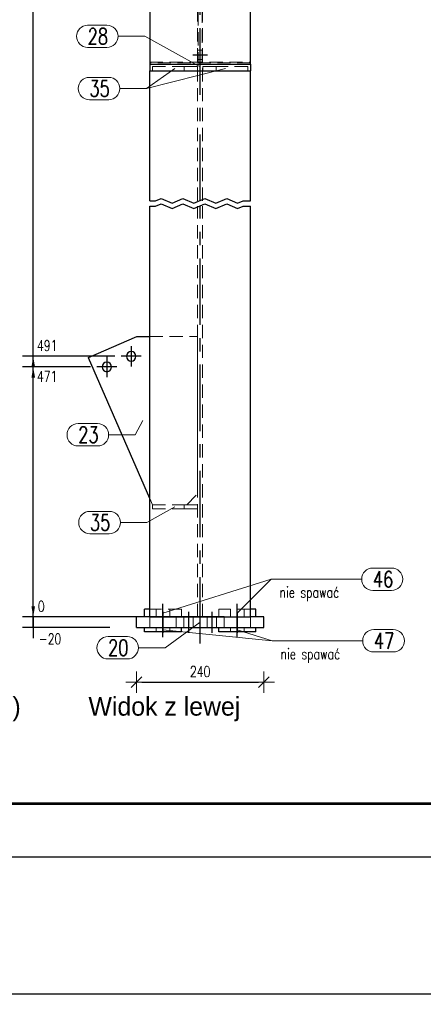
# Model space of a CAD drawing. Header units: millimetres. Extents: x 3515 to 4529, y 13642 to 14292.
# Tile 43 of 96: x 4040 to 4116, y 13642 to 13827. Entities that reach past the tile are written whole.
import ezdxf

# ---------------------------------------------------------------- set-up
doc = ezdxf.new("R2010")
doc.units = ezdxf.units.MM
doc.header["$LTSCALE"] = 10
doc.linetypes.add('HIDDEN', pattern=[0.375, 0.25, -0.125])
doc.linetypes.add('MITTE', pattern=[2, 1.25, -0.25, 0.25, -0.25])
doc.layers.get('Defpoints').update_dxf_attribs({"color": 1})
doc.layers.add('_FORMATKA', color=8, linetype='Continuous', plot=False)
for name, color, linetype, lineweight in [('_RAMKA', 7, 'Continuous', 35), ('PS_DIM', 4, 'Continuous', 13), ('PS_Hidden', 2, 'HIDDEN', 9), ('PS_Pos', 1, 'Continuous', 15), ('PS_SOLID', 7, 'Continuous', 30)]:
    doc.layers.add(name, color=color, linetype=linetype, lineweight=lineweight)
doc.layers.add('PS_MID', color=5, linetype='MITTE')
doc.layers.add('PS_SHAPE', color=3, linetype='Continuous')
doc.styles.add('simplex', font='simplex.shx', dxfattribs={"width": 0.75})
doc.dimstyles.new('1_10_GŁ_DS1-LS10', dxfattribs={"dimtxt": 2, "dimasz": 2, "dimexe": 2, "dimexo": 5, "dimgap": 1, "dimtad": 1, "dimjust": 4, "dimdec": 0, "dimlfac": 10, "dimtxsty": 'simplex', "dimblk1": 'NONE', "dimsah": 1, "dimcen": 2, "dimclrd": 256, "dimclre": 256, "dimclrt": 3, "dimadec": 1, "dimazin": 0, "dimtfac": 1, "dimtdec": 0, "dimtmove": 2, "dimatfit": 3, "dimfxl": 1, "dimarcsym": 0})
doc.dimstyles.new('1_10_PRZ', dxfattribs={"dimtxt": 2, "dimasz": 1, "dimexe": 2, "dimexo": 5, "dimgap": 1, "dimtad": 1, "dimdec": 0, "dimlfac": 10, "dimtxsty": 'simplex', "dimblk": 'dimznak', "dimcen": 2, "dimse1": 1, "dimse2": 1, "dimclrt": 3, "dimadec": 1, "dimazin": 0, "dimtfac": 1, "dimtdec": 0, "dimtix": 1, "dimtmove": 2, "dimatfit": 3, "dimldrblk": 'dim-grot', "dimfxl": 1, "dimarcsym": 0})

# ---------------------------------------------------------------- blocks, each defined once
blk = doc.blocks.new('dimznak')
at = {"color": 0}
for points in [[(0, 2), (0, -2)], [(-2, 0), (2, 0)]]:
    blk.add_lwpolyline(points, dxfattribs=at)
at = {"color": 2}
blk.add_lwpolyline([(1, 1), (-1, -1)], dxfattribs=at)
blk = doc.blocks.new('*D9')
at = {"layer": 'Defpoints', "color": 0, "transparency": 16777216}
for p in [(3517, 13669.66), (4517, 13669.66), (4517, 13643.91)]:
    blk.add_point(p, dxfattribs=at)
at = {"layer": 'PS_DIM', "color": 0, "lineweight": -2, "transparency": 16777216}
blk.add_line((3518, 13643.91), (4516, 13643.91), dxfattribs=at)
at = {"layer": 'PS_DIM', "color": 0, "lineweight": -2, "transparency": 16777216, "rotation": 180}
blk.add_blockref('dimznak', (3517, 13643.91), dxfattribs=at)
at = {"layer": 'PS_DIM', "color": 0, "lineweight": -2, "transparency": 16777216}
blk.add_blockref('dimznak', (4517, 13643.91), dxfattribs=at)
at = {"layer": 'PS_DIM', "color": 3, "transparency": 16777216, "insert": (4017, 13645.91), "char_height": 2, "attachment_point": 5, "style": 'simplex'}
blk.add_mtext('10000', dxfattribs=at)
blk = doc.blocks.new('dim-grot')
blk.add_hatch(color=256).paths.add_polyline_path([(0, 0), (-2, 0.5), (-2, -0.5)])
blk.add_lwpolyline([(0, 0), (-2, 0.5), (-2, -0.5), (0, 0)])
blk = doc.blocks.new('*X111')
at = {"color": 0}
for s, p in [('SŁ.13.2 Widok z przodu (Sc1:10)', (3981.96, 14281.39)), ('SŁUP GŁÓWNY (1 x)', (3981.96, 14277.01))]:
    blk.add_text(s, height=3.5, dxfattribs=at).set_placement(p)
blk = doc.blocks.new('*X112')
at = {"color": 0}
blk.add_text('Widok z lewej', height=3.5, dxfattribs=at).set_placement((4102.96, 14281.39))
blk = doc.blocks.new('*D114')
at = {"layer": 'Defpoints', "color": 0, "transparency": 16777216}
for p in [(4062.2, 13714.81), (4086.2, 13714.81), (4086.2, 13702.53)]:
    blk.add_point(p, dxfattribs=at)
at = {"layer": 'PS_DIM', "color": 0, "lineweight": -2, "transparency": 16777216}
blk.add_line((4063.2, 13702.53), (4085.2, 13702.53), dxfattribs=at)
at = {"layer": 'PS_DIM', "color": 0, "lineweight": -2, "transparency": 16777216, "rotation": 180}
blk.add_blockref('dimznak', (4062.2, 13702.53), dxfattribs=at)
at = {"layer": 'PS_DIM', "color": 0, "lineweight": -2, "transparency": 16777216}
blk.add_blockref('dimznak', (4086.2, 13702.53), dxfattribs=at)
at = {"layer": 'PS_DIM', "color": 3, "transparency": 16777216, "insert": (4074.2, 13704.53), "char_height": 2, "attachment_point": 5, "style": 'simplex'}
blk.add_mtext('240', dxfattribs=at)
blk = doc.blocks.new('*D127')
at = {"layer": 'Defpoints', "color": 0, "transparency": 16777216}
for p in [(4042.75, 13714.81), (4083.7, 13714.81), (4062.2, 13712.81)]:
    blk.add_point(p, dxfattribs=at)
at = {"layer": 'PS_DIM', "lineweight": -2, "transparency": 16777216}
for p, q in [((4042.75, 13716.81), (4042.75, 13718.81)), ((4078.7, 13714.81), (4040.75, 13714.81)), ((4042.75, 13712.81), (4042.75, 13714.81)), ((4057.2, 13712.81), (4040.75, 13712.81)), ((4042.75, 13712.81), (4042.75, 13710.81))]:
    blk.add_line(p, q, dxfattribs=at)
at = {"layer": 'PS_DIM', "transparency": 16777216}
blk.add_solid([(4042.42, 13716.81), (4043.09, 13716.81), (4042.75, 13714.81)], dxfattribs=at)
at = {"layer": 'PS_DIM', "color": 3, "transparency": 16777216, "insert": (4045.92, 13710.69), "char_height": 2, "attachment_point": 5, "rotation": 0.0573, "style": 'simplex'}
blk.add_mtext('-20', dxfattribs=at)
blk = doc.blocks.new('_None')
blk = doc.blocks.new('*D128')
at = {"layer": 'Defpoints', "color": 0, "transparency": 16777216}
for p in [(4042.75, 13714.81), (4062.2, 13714.81), (4083.7, 13714.81)]:
    blk.add_point(p, dxfattribs=at)
at = {"layer": 'PS_DIM', "lineweight": -2, "transparency": 16777216}
for p, q in [((4042.75, 13716.81), (4042.75, 13718.81)), ((4057.2, 13714.81), (4040.75, 13714.81)), ((4078.7, 13714.81), (4040.75, 13714.81)), ((4042.75, 13714.81), (4042.75, 13712.81))]:
    blk.add_line(p, q, dxfattribs=at)
at = {"layer": 'PS_DIM', "transparency": 16777216}
blk.add_solid([(4042.42, 13716.81), (4043.09, 13716.81), (4042.75, 13714.81)], dxfattribs=at)
at = {"layer": 'PS_DIM', "color": 3, "transparency": 16777216, "insert": (4044.27, 13716.83), "char_height": 2, "attachment_point": 5, "rotation": 0.0573, "style": 'simplex'}
blk.add_mtext('0', dxfattribs=at)
blk = doc.blocks.new('*D129')
at = {"layer": 'Defpoints', "color": 0, "transparency": 16777216}
for p in [(4042.75, 13761.88), (4058.52, 13761.88), (4083.7, 13714.81)]:
    blk.add_point(p, dxfattribs=at)
at = {"layer": 'PS_DIM', "lineweight": -2, "transparency": 16777216}
for p, q in [((4053.52, 13761.88), (4040.75, 13761.88)), ((4042.75, 13714.81), (4042.75, 13759.88)), ((4078.7, 13714.81), (4040.75, 13714.81))]:
    blk.add_line(p, q, dxfattribs=at)
at = {"layer": 'PS_DIM', "transparency": 16777216}
blk.add_solid([(4042.42, 13759.88), (4043.09, 13759.88), (4042.75, 13761.88)], dxfattribs=at)
at = {"layer": 'PS_DIM', "color": 3, "transparency": 16777216, "insert": (4045.38, 13760.09), "char_height": 2, "attachment_point": 5, "rotation": 0.0573, "style": 'simplex'}
blk.add_mtext('471', dxfattribs=at)
blk = doc.blocks.new('*D130')
at = {"layer": 'Defpoints', "color": 0, "transparency": 16777216}
for p in [(4042.75, 13763.88), (4063.11, 13763.88), (4083.7, 13714.81)]:
    blk.add_point(p, dxfattribs=at)
at = {"layer": 'PS_DIM', "lineweight": -2, "transparency": 16777216}
for p, q in [((4058.11, 13763.88), (4040.75, 13763.88)), ((4042.75, 13714.81), (4042.75, 13761.88)), ((4078.7, 13714.81), (4040.75, 13714.81))]:
    blk.add_line(p, q, dxfattribs=at)
at = {"layer": 'PS_DIM', "transparency": 16777216}
blk.add_solid([(4042.42, 13761.88), (4043.09, 13761.88), (4042.75, 13763.88)], dxfattribs=at)
at = {"layer": 'PS_DIM', "color": 3, "transparency": 16777216, "insert": (4045.38, 13765.9), "char_height": 2, "attachment_point": 5, "rotation": 0.0573, "style": 'simplex'}
blk.add_mtext('491', dxfattribs=at)
blk = doc.blocks.new('*D131')
at = {"layer": 'Defpoints', "color": 0, "transparency": 16777216}
for p in [(4042.75, 13900.87), (4063.1, 13900.87), (4083.7, 13714.81)]:
    blk.add_point(p, dxfattribs=at)
at = {"layer": 'PS_DIM', "lineweight": -2, "transparency": 16777216}
for p, q in [((4058.1, 13900.87), (4040.75, 13900.87)), ((4042.75, 13714.81), (4042.75, 13898.87)), ((4078.7, 13714.81), (4040.75, 13714.81))]:
    blk.add_line(p, q, dxfattribs=at)
at = {"layer": 'PS_DIM', "transparency": 16777216}
blk.add_solid([(4042.42, 13898.87), (4043.09, 13898.87), (4042.75, 13900.87)], dxfattribs=at)
at = {"layer": 'PS_DIM', "color": 3, "transparency": 16777216, "insert": (4046.42, 13898.98), "char_height": 2, "attachment_point": 5, "rotation": 0.0573, "style": 'simplex'}
blk.add_mtext('3542', dxfattribs=at)
blk = doc.blocks.new('*D132')
at = {"layer": 'Defpoints', "color": 0, "transparency": 16777216}
for p in [(4042.75, 13906.37), (4087.2, 13906.37), (4083.7, 13714.81)]:
    blk.add_point(p, dxfattribs=at)
at = {"layer": 'PS_DIM', "lineweight": -2, "transparency": 16777216}
for p, q in [((4082.2, 13906.37), (4040.75, 13906.37)), ((4042.75, 13714.81), (4042.75, 13904.37)), ((4078.7, 13714.81), (4040.75, 13714.81))]:
    blk.add_line(p, q, dxfattribs=at)
at = {"layer": 'PS_DIM', "transparency": 16777216}
blk.add_solid([(4042.42, 13904.37), (4043.09, 13904.37), (4042.75, 13906.37)], dxfattribs=at)
at = {"layer": 'PS_DIM', "color": 3, "transparency": 16777216, "insert": (4046.42, 13904.35), "char_height": 2, "attachment_point": 5, "rotation": 0.0573, "style": 'simplex'}
blk.add_mtext('3597', dxfattribs=at)
blk = doc.blocks.new('*D133')
at = {"layer": 'Defpoints', "color": 0, "transparency": 16777216}
for p in [(4042.75, 13906.87), (4063.1, 13906.87), (4083.7, 13714.81)]:
    blk.add_point(p, dxfattribs=at)
at = {"layer": 'PS_DIM', "lineweight": -2, "transparency": 16777216}
for p, q in [((4058.1, 13906.87), (4040.75, 13906.87)), ((4042.75, 13714.81), (4042.75, 13904.87)), ((4078.7, 13714.81), (4040.75, 13714.81))]:
    blk.add_line(p, q, dxfattribs=at)
at = {"layer": 'PS_DIM', "transparency": 16777216}
blk.add_solid([(4042.42, 13904.87), (4043.09, 13904.87), (4042.75, 13906.87)], dxfattribs=at)
at = {"layer": 'PS_DIM', "color": 3, "transparency": 16777216, "insert": (4046.42, 13908.89), "char_height": 2, "attachment_point": 5, "rotation": 0.0573, "style": 'simplex'}
blk.add_mtext('3602', dxfattribs=at)
blk = doc.blocks.new('*D134')
at = {"layer": 'Defpoints', "color": 0, "transparency": 16777216}
for p in [(4042.75, 13988.67), (4085.2, 13988.67), (4083.7, 13714.81)]:
    blk.add_point(p, dxfattribs=at)
at = {"layer": 'PS_DIM', "lineweight": -2, "transparency": 16777216}
for p, q in [((4080.2, 13988.67), (4040.75, 13988.67)), ((4042.75, 13714.81), (4042.75, 13986.67)), ((4078.7, 13714.81), (4040.75, 13714.81))]:
    blk.add_line(p, q, dxfattribs=at)
at = {"layer": 'PS_DIM', "transparency": 16777216}
blk.add_solid([(4042.42, 13986.67), (4043.09, 13986.67), (4042.75, 13988.67)], dxfattribs=at)
at = {"layer": 'PS_DIM', "color": 3, "transparency": 16777216, "insert": (4046.42, 13990.69), "char_height": 2, "attachment_point": 5, "rotation": 0.0573, "style": 'simplex'}
blk.add_mtext('4420', dxfattribs=at)
blk = doc.blocks.new('*X361')
at = {"color": 1}
for p, q in [((4064.7, 13793.12), (4065.82, 13793.12)), ((4064.7, 13792.12), (4065.82, 13792.12)), ((4065.82, 13793.12), (4066.84, 13793.56)), ((4065.82, 13792.12), (4066.84, 13792.56)), ((4066.84, 13793.56), (4068.9, 13792.69)), ((4066.84, 13792.56), (4068.9, 13791.69)), ((4068.9, 13792.69), (4070.96, 13793.56)), ((4068.9, 13791.69), (4070.96, 13792.56)), ((4070.96, 13793.56), (4073.02, 13792.69)), ((4070.96, 13792.56), (4073.02, 13791.69)), ((4073.02, 13792.69), (4075.08, 13793.56)), ((4073.02, 13791.69), (4075.08, 13792.56)), ((4075.08, 13793.56), (4077.14, 13792.69)), ((4075.08, 13792.56), (4077.14, 13791.69)), ((4077.14, 13792.69), (4079.2, 13793.56)), ((4077.14, 13791.69), (4079.2, 13792.56)), ((4079.2, 13793.56), (4081.26, 13792.69)), ((4079.2, 13792.56), (4081.26, 13791.69)), ((4081.26, 13792.69), (4082.29, 13793.12)), ((4081.26, 13791.69), (4082.29, 13792.12)), ((4082.29, 13793.12), (4083.7, 13793.12)), ((4082.29, 13792.12), (4083.7, 13792.12))]:
    blk.add_line(p, q, dxfattribs=at)
at = {"layer": 'PS_Hidden', "color": 2, "linetype": 'HIDDEN'}
for p, q in [((4073.73, 13793.12), (4073.73, 13948.71)), ((4074.67, 13793.12), (4074.67, 13948.71)), ((4073.8, 13918.65), (4073.8, 13819.12)), ((4074.6, 13819.12), (4074.6, 13918.65)), ((4074.6, 13821.52), (4073.8, 13821.52)), ((4074.6, 13819.72), (4073.8, 13819.72)), ((4064.7, 13819.23), (4083.7, 13819.23)), ((4083.7, 13819.12), (4064.7, 13819.12)), ((4065.2, 13818.42), (4071.2, 13818.42)), ((4065.2, 13818.42), (4065.2, 13817.62)), ((4071.2, 13817.62), (4071.2, 13818.42)), ((4071.2, 13818.42), (4073.7, 13818.42)), ((4073.7, 13818.42), (4073.7, 13817.62)), ((4074.7, 13817.62), (4074.7, 13818.42)), ((4074.7, 13818.42), (4077.2, 13818.42)), ((4077.2, 13818.42), (4077.2, 13817.62)), ((4083.2, 13818.42), (4077.2, 13818.42)), ((4083.2, 13818.42), (4083.2, 13817.62)), ((4073.73, 13714.81), (4073.73, 13792.12)), ((4074.67, 13714.81), (4074.67, 13792.12)), ((4064.7, 13767.62), (4073.7, 13767.62)), ((4073.7, 13767.62), (4073.7, 13737.95)), ((4065.2, 13735.95), (4064.7, 13737.09)), ((4071.7, 13735.95), (4073.7, 13737.95)), ((4065.2, 13735.95), (4071.2, 13735.95)), ((4065.2, 13735.95), (4065.2, 13735.15)), ((4065.2, 13735.15), (4071.2, 13735.15)), ((4071.2, 13735.15), (4071.2, 13735.95)), ((4071.2, 13735.95), (4073.7, 13735.95)), ((4073.7, 13735.15), (4071.2, 13735.15)), ((4073.7, 13735.95), (4073.7, 13735.15)), ((4070.7, 13716.31), (4064.7, 13716.31)), ((4065.9, 13716.31), (4065.9, 13714.81)), ((4068.5, 13716.31), (4068.5, 13714.81)), ((4070.7, 13714.81), (4070.7, 13716.31)), ((4077.7, 13714.81), (4077.7, 13716.31)), ((4083.7, 13716.31), (4077.7, 13716.31)), ((4079.9, 13716.31), (4079.9, 13714.81)), ((4082.5, 13716.31), (4082.5, 13714.81)), ((4064.7, 13712.81), (4064.7, 13714.81)), ((4069.7, 13712.81), (4069.7, 13714.81)), ((4071.1, 13712.81), (4071.1, 13714.81)), ((4072.9, 13712.81), (4072.9, 13714.81)), ((4075.5, 13712.81), (4075.5, 13714.81)), ((4077.3, 13712.81), (4077.3, 13714.81)), ((4078.7, 13712.81), (4078.7, 13714.81)), ((4083.7, 13712.81), (4083.7, 13714.81)), ((4065.9, 13712.81), (4065.9, 13712.01)), ((4068.5, 13712.81), (4068.5, 13712.01)), ((4079.9, 13712.81), (4079.9, 13712.01)), ((4082.5, 13712.81), (4082.5, 13712.01))]:
    blk.add_line(p, q, dxfattribs=at)
at = {"layer": 'PS_MID', "color": 5, "linetype": 'MITTE'}
for p, q in [((4074.2, 13793.12), (4074.2, 13992.85)), ((4072.8, 13820.62), (4075.6, 13820.62)), ((4074.2, 13709.81), (4074.2, 13792.12)), ((4061.21, 13765.78), (4061.21, 13761.98)), ((4056.62, 13763.78), (4056.62, 13759.98)), ((4063.11, 13763.88), (4059.31, 13763.88)), ((4058.52, 13761.88), (4054.72, 13761.88)), ((4067.2, 13713.81), (4067.2, 13717.31)), ((4067.2, 13713.81), (4067.2, 13717.31)), ((4081.2, 13713.81), (4081.2, 13717.31)), ((4081.2, 13713.81), (4081.2, 13717.31)), ((4067.2, 13715.81), (4067.2, 13711.81)), ((4067.2, 13715.81), (4067.2, 13711.81)), ((4072, 13715.81), (4072, 13711.81)), ((4072, 13715.81), (4072, 13711.81)), ((4076.4, 13715.81), (4076.4, 13711.81)), ((4076.4, 13715.81), (4076.4, 13711.81)), ((4081.2, 13715.81), (4081.2, 13711.81)), ((4081.2, 13715.81), (4081.2, 13711.81)), ((4067.2, 13711.01), (4067.2, 13713.81)), ((4067.2, 13711.01), (4067.2, 13713.81)), ((4081.2, 13711.01), (4081.2, 13713.81)), ((4081.2, 13711.01), (4081.2, 13713.81))]:
    blk.add_line(p, q, dxfattribs=at)
at = {"layer": 'PS_SOLID', "color": 7, "linetype": 'Continuous'}
for p, q in [((4064.7, 13918.99), (4064.7, 13818.85)), ((4083.7, 13818.85), (4083.7, 13918.99)), ((4064.7, 13818.85), (4083.7, 13818.85)), ((4064.7, 13818.85), (4064.7, 13817.62)), ((4083.7, 13818.85), (4083.7, 13817.62)), ((4064.7, 13817.62), (4083.7, 13817.62)), ((4064.7, 13793.12), (4064.7, 13817.62)), ((4083.7, 13793.12), (4083.7, 13817.62)), ((4064.7, 13714.81), (4064.7, 13792.12)), ((4083.7, 13714.81), (4083.7, 13792.12)), ((4053.16, 13763.64), (4062.3, 13767.62)), ((4062.3, 13767.62), (4064.7, 13767.62)), ((4053.16, 13763.57), (4053.16, 13763.64)), ((4064.7, 13737.09), (4053.16, 13763.57)), ((4063.7, 13714.81), (4063.7, 13716.31)), ((4064.7, 13716.31), (4063.7, 13716.31)), ((4084.7, 13716.31), (4083.7, 13716.31)), ((4084.7, 13714.81), (4084.7, 13716.31)), ((4062.2, 13712.81), (4062.2, 13714.81)), ((4064.7, 13714.81), (4062.2, 13714.81)), ((4064.7, 13714.81), (4083.7, 13714.81)), ((4086.2, 13714.81), (4083.7, 13714.81)), ((4086.2, 13712.81), (4086.2, 13714.81)), ((4062.2, 13712.81), (4086.2, 13712.81)), ((4063.7, 13712.01), (4063.7, 13712.81)), ((4070.7, 13712.01), (4070.7, 13712.81)), ((4077.7, 13712.01), (4077.7, 13712.81)), ((4084.7, 13712.01), (4084.7, 13712.81)), ((4070.7, 13712.01), (4063.7, 13712.01)), ((4084.7, 13712.01), (4077.7, 13712.01))]:
    blk.add_line(p, q, dxfattribs=at)
at = {"layer": 'PS_SOLID', "color": 7, "extrusion": (0, 0, -1)}
for centre in [(-4061.21, 13763.88), (-4056.62, 13761.88)]:
    blk.add_circle(centre, 0.9, dxfattribs=at)
blk = doc.blocks.new('*X364')
at = {"color": 1}
for p, q in [((4053, 13826.21), (4056.65, 13826.21)), ((4058.75, 13824.11), (4063.75, 13824.11)), ((4074.2, 13818.37), (4063.75, 13824.11)), ((4053, 13822.01), (4056.65, 13822.01))]:
    blk.add_line(p, q, dxfattribs=at)
for centre, start, end in [((4053, 13824.11), 90, 270), ((4056.65, 13824.11), 270, 90)]:
    blk.add_arc(centre, 2.1, start, end, dxfattribs=at)
at = {"color": 2, "style": 'simplex', "width": 0.75}
blk.add_text('28', height=3, dxfattribs=at).set_placement((4053, 13822.61))
blk = doc.blocks.new('*X366')
at = {"color": 1}
for p, q in [((4078.95, 13818.02), (4064.07, 13814.28)), ((4053.33, 13816.38), (4056.97, 13816.38)), ((4059.07, 13814.28), (4064.07, 13814.28)), ((4053.33, 13812.18), (4056.97, 13812.18))]:
    blk.add_line(p, q, dxfattribs=at)
for centre, start, end in [((4053.33, 13814.28), 90, 270), ((4056.97, 13814.28), 270, 90)]:
    blk.add_arc(centre, 2.1, start, end, dxfattribs=at)
at = {"color": 2, "style": 'simplex', "width": 0.75}
blk.add_text('35', height=3, dxfattribs=at).set_placement((4053.33, 13812.78))
blk = doc.blocks.new('*X367')
at = {"color": 1}
for p, q in [((4069.45, 13818.02), (4064.07, 13814.28)), ((4053.33, 13816.38), (4056.97, 13816.38)), ((4059.07, 13814.28), (4064.07, 13814.28)), ((4053.33, 13812.18), (4056.97, 13812.18))]:
    blk.add_line(p, q, dxfattribs=at)
for centre, start, end in [((4053.33, 13814.28), 90, 270), ((4056.97, 13814.28), 270, 90)]:
    blk.add_arc(centre, 2.1, start, end, dxfattribs=at)
at = {"color": 2, "style": 'simplex', "width": 0.75}
blk.add_text('35', height=3, dxfattribs=at).set_placement((4053.33, 13812.78))
blk = doc.blocks.new('*X368')
at = {"color": 1}
for p, q in [((4053.43, 13734.69), (4057.07, 13734.69)), ((4069.45, 13735.55), (4064.17, 13732.59)), ((4059.17, 13732.59), (4064.17, 13732.59)), ((4053.43, 13730.49), (4057.07, 13730.49))]:
    blk.add_line(p, q, dxfattribs=at)
for centre, start, end in [((4053.43, 13732.59), 90, 270), ((4057.07, 13732.59), 270, 90)]:
    blk.add_arc(centre, 2.1, start, end, dxfattribs=at)
at = {"color": 2, "style": 'simplex', "width": 0.75}
blk.add_text('35', height=3, dxfattribs=at).set_placement((4053.43, 13731.09))
blk = doc.blocks.new('*X369')
at = {"color": 1}
for p, q in [((4074.2, 13713.81), (4067.59, 13709.02)), ((4056.84, 13711.12), (4060.49, 13711.12)), ((4062.59, 13709.02), (4067.59, 13709.02)), ((4056.84, 13706.92), (4060.49, 13706.92))]:
    blk.add_line(p, q, dxfattribs=at)
for centre, start, end in [((4056.84, 13709.02), 90, 270), ((4060.49, 13709.02), 270, 90)]:
    blk.add_arc(centre, 2.1, start, end, dxfattribs=at)
at = {"color": 2, "style": 'simplex', "width": 0.75}
blk.add_text('20', height=3, dxfattribs=at).set_placement((4056.84, 13707.52))
blk = doc.blocks.new('*X370')
at = {"color": 1}
for p, q in [((4051.22, 13751.21), (4054.86, 13751.21)), ((4063.43, 13751.79), (4061.96, 13749.11)), ((4056.96, 13749.11), (4061.96, 13749.11)), ((4051.22, 13747.01), (4054.86, 13747.01))]:
    blk.add_line(p, q, dxfattribs=at)
for centre, start, end in [((4051.22, 13749.11), 90, 270), ((4054.86, 13749.11), 270, 90)]:
    blk.add_arc(centre, 2.1, start, end, dxfattribs=at)
at = {"color": 2, "style": 'simplex', "width": 0.75}
blk.add_text('23', height=3, dxfattribs=at).set_placement((4051.22, 13747.61))
blk = doc.blocks.new('*X585')
at = {"color": 1}
for p, q in [((4106.74, 13724.02), (4110.27, 13724.02)), ((4081.2, 13715.56), (4087.55, 13721.92)), ((4087.55, 13721.92), (4104.64, 13721.92)), ((4106.74, 13719.82), (4110.27, 13719.82))]:
    blk.add_line(p, q, dxfattribs=at)
for centre, start, end in [((4106.74, 13721.92), 90, 270), ((4110.27, 13721.92), 270, 90)]:
    blk.add_arc(centre, 2.1, start, end, dxfattribs=at)
at = {"color": 2, "style": 'simplex', "width": 0.75}
blk.add_text('46', height=3, dxfattribs=at).set_placement((4106.74, 13720.42))
at = {"color": 3, "style": 'simplex', "width": 0.75}
blk.add_text('nie spawać', height=2, dxfattribs=at).set_placement((4089.15, 13718.46))
blk = doc.blocks.new('*X586')
at = {"color": 1}
for p, q in [((4081.2, 13712.41), (4087.74, 13710.33)), ((4106.93, 13712.43), (4110.57, 13712.43)), ((4087.74, 13710.33), (4104.83, 13710.33)), ((4106.93, 13708.23), (4110.57, 13708.23))]:
    blk.add_line(p, q, dxfattribs=at)
for centre, start, end in [((4106.93, 13710.33), 90, 270), ((4110.57, 13710.33), 270, 90)]:
    blk.add_arc(centre, 2.1, start, end, dxfattribs=at)
at = {"color": 2, "style": 'simplex', "width": 0.75}
blk.add_text('47', height=3, dxfattribs=at).set_placement((4106.93, 13708.83))
at = {"color": 3, "style": 'simplex', "width": 0.75}
blk.add_text('nie spawać', height=2, dxfattribs=at).set_placement((4089.34, 13706.86))
blk = doc.blocks.new('*X587')
at = {"color": 1}
for p, q in [((4067.2, 13712.41), (4087.74, 13710.33)), ((4106.93, 13712.43), (4110.57, 13712.43)), ((4087.74, 13710.33), (4104.83, 13710.33)), ((4106.93, 13708.23), (4110.57, 13708.23))]:
    blk.add_line(p, q, dxfattribs=at)
for centre, start, end in [((4106.93, 13710.33), 90, 270), ((4110.57, 13710.33), 270, 90)]:
    blk.add_arc(centre, 2.1, start, end, dxfattribs=at)
at = {"color": 2, "style": 'simplex', "width": 0.75}
blk.add_text('47', height=3, dxfattribs=at).set_placement((4106.93, 13708.83))
at = {"color": 3, "style": 'simplex', "width": 0.75}
blk.add_text('nie spawać', height=2, dxfattribs=at).set_placement((4089.34, 13706.86))
blk = doc.blocks.new('*X588')
at = {"color": 1}
for p, q in [((4106.74, 13724.02), (4110.27, 13724.02)), ((4067.2, 13715.56), (4087.55, 13721.92)), ((4087.55, 13721.92), (4104.64, 13721.92)), ((4106.74, 13719.82), (4110.27, 13719.82))]:
    blk.add_line(p, q, dxfattribs=at)
for centre, start, end in [((4106.74, 13721.92), 90, 270), ((4110.27, 13721.92), 270, 90)]:
    blk.add_arc(centre, 2.1, start, end, dxfattribs=at)
at = {"color": 2, "style": 'simplex', "width": 0.75}
blk.add_text('46', height=3, dxfattribs=at).set_placement((4106.74, 13720.42))
at = {"color": 3, "style": 'simplex', "width": 0.75}
blk.add_text('nie spawać', height=2, dxfattribs=at).set_placement((4089.15, 13718.46))
blk = doc.blocks.new('*X589')
at = {"color": 1}
for p, q in [((4106.74, 13724.02), (4110.27, 13724.02)), ((4081.2, 13715.56), (4087.55, 13721.92)), ((4087.55, 13721.92), (4104.64, 13721.92)), ((4106.74, 13719.82), (4110.27, 13719.82))]:
    blk.add_line(p, q, dxfattribs=at)
for centre, start, end in [((4106.74, 13721.92), 90, 270), ((4110.27, 13721.92), 270, 90)]:
    blk.add_arc(centre, 2.1, start, end, dxfattribs=at)
at = {"color": 2, "style": 'simplex', "width": 0.75}
blk.add_text('46', height=3, dxfattribs=at).set_placement((4106.74, 13720.42))
at = {"color": 3, "style": 'simplex', "width": 0.75}
blk.add_text('nie spawać', height=2, dxfattribs=at).set_placement((4089.15, 13718.46))
blk = doc.blocks.new('*X590')
at = {"color": 1}
for p, q in [((4081.2, 13712.41), (4087.74, 13710.33)), ((4106.93, 13712.43), (4110.57, 13712.43)), ((4087.74, 13710.33), (4104.83, 13710.33)), ((4106.93, 13708.23), (4110.57, 13708.23))]:
    blk.add_line(p, q, dxfattribs=at)
for centre, start, end in [((4106.93, 13710.33), 90, 270), ((4110.57, 13710.33), 270, 90)]:
    blk.add_arc(centre, 2.1, start, end, dxfattribs=at)
at = {"color": 2, "style": 'simplex', "width": 0.75}
blk.add_text('47', height=3, dxfattribs=at).set_placement((4106.93, 13708.83))
at = {"color": 3, "style": 'simplex', "width": 0.75}
blk.add_text('nie spawać', height=2, dxfattribs=at).set_placement((4089.34, 13706.86))
blk = doc.blocks.new('*X591')
at = {"color": 1}
for p, q in [((4067.2, 13712.41), (4087.74, 13710.33)), ((4106.93, 13712.43), (4110.57, 13712.43)), ((4087.74, 13710.33), (4104.83, 13710.33)), ((4106.93, 13708.23), (4110.57, 13708.23))]:
    blk.add_line(p, q, dxfattribs=at)
for centre, start, end in [((4106.93, 13710.33), 90, 270), ((4110.57, 13710.33), 270, 90)]:
    blk.add_arc(centre, 2.1, start, end, dxfattribs=at)
at = {"color": 2, "style": 'simplex', "width": 0.75}
blk.add_text('47', height=3, dxfattribs=at).set_placement((4106.93, 13708.83))
at = {"color": 3, "style": 'simplex', "width": 0.75}
blk.add_text('nie spawać', height=2, dxfattribs=at).set_placement((4089.34, 13706.86))
blk = doc.blocks.new('*X592')
at = {"color": 1}
for p, q in [((4106.74, 13724.02), (4110.27, 13724.02)), ((4067.2, 13715.56), (4087.55, 13721.92)), ((4087.55, 13721.92), (4104.64, 13721.92)), ((4106.74, 13719.82), (4110.27, 13719.82))]:
    blk.add_line(p, q, dxfattribs=at)
for centre, start, end in [((4106.74, 13721.92), 90, 270), ((4110.27, 13721.92), 270, 90)]:
    blk.add_arc(centre, 2.1, start, end, dxfattribs=at)
at = {"color": 2, "style": 'simplex', "width": 0.75}
blk.add_text('46', height=3, dxfattribs=at).set_placement((4106.74, 13720.42))
at = {"color": 3, "style": 'simplex', "width": 0.75}
blk.add_text('nie spawać', height=2, dxfattribs=at).set_placement((4089.15, 13718.46))

msp = doc.modelspace()

# ---------------------------------------------------------------- linework, layer by layer
at = {"layer": '_FORMATKA', "lineweight": -3}
msp.add_lwpolyline([(3528.49, 13669.66), (4528.49, 13669.66), (4528.49, 14263.66), (3528.49, 14263.66)], close=True, dxfattribs=at)
at = {"layer": '_RAMKA', "lineweight": -3, "const_width": 0.5}
msp.add_lwpolyline([(3558.49, 13679.66), (4518.49, 13679.66), (4518.49, 14253.66), (3558.49, 14253.66)], close=True, dxfattribs=at)

# ---------------------------------------------------------------- block references
for name, p in [('*X111', (-10.24, -585.15)), ('*X112', (-49.8, -585.15))]:
    msp.add_blockref(name, p)
at = {"layer": 'PS_Pos'}
for name in ['*X364', '*X366', '*X367', '*X370', '*X368', '*X588', '*X592', '*X585', '*X589', '*X369', '*X587', '*X591', '*X586', '*X590']:
    msp.add_blockref(name, (0, 0), dxfattribs=at)
at = {"layer": 'PS_SHAPE', "color": 3}
msp.add_blockref('*X361', (0, 0), dxfattribs=at)

# ---------------------------------------------------------------- dimensions: what is measured, and where the dimension line sits
at = {"layer": 'PS_DIM'}
for base, p1, p2, text, picture, middle in [((4042.75, 13988.67), (4083.7, 13714.81), (4085.2, 13988.67), '4420', '*D134', (4046.42, 13990.69)), ((4042.75, 13906.87), (4083.7, 13714.81), (4063.1, 13906.87), '3602', '*D133', (4046.42, 13908.89)), ((4042.75, 13906.37), (4083.7, 13714.81), (4087.2, 13906.37), '3597', '*D132', (4046.42, 13904.35)), ((4042.75, 13900.87), (4083.7, 13714.81), (4063.1, 13900.87), '3542', '*D131', (4046.42, 13898.98)), ((4042.75, 13714.81), (4062.2, 13712.81), (4083.7, 13714.81), '-20', '*D127', (4045.92, 13710.69)), ((4042.75, 13714.81), (4062.2, 13714.81), (4083.7, 13714.81), '0', '*D128', (4044.27, 13716.83))]:
    dim = msp.add_linear_dim(base=base, p1=p1, p2=p2, angle=90, text=text, dimstyle='1_10_GŁ_DS1-LS10', dxfattribs=at)
    dim.commit()
    dim.dimension.update_dxf_attribs({"geometry": picture, "text_midpoint": middle, "dimtype": 128, "text_rotation": 0.0573})
for base, p2, picture, middle in [((4042.75, 13763.88), (4063.11, 13763.88), '*D130', (4045.38, 13765.9)), ((4042.75, 13761.88), (4058.52, 13761.88), '*D129', (4045.38, 13760.09))]:
    dim = msp.add_linear_dim(base=base, p1=(4083.7, 13714.81), p2=p2, angle=90, dimstyle='1_10_GŁ_DS1-LS10', dxfattribs=at)
    dim.commit()
    dim.dimension.update_dxf_attribs({"geometry": picture, "text_midpoint": middle, "dimtype": 128, "text_rotation": 0.0573})
for base, p1, p2, picture, middle in [((4086.2, 13702.53), (4062.2, 13714.81), (4086.2, 13714.81), '*D114', (4074.2, 13704.53)), ((4517, 13643.91), (3517, 13669.66), (4517, 13669.66), '*D9', (4017, 13645.91))]:
    dim = msp.add_linear_dim(base=base, p1=p1, p2=p2, dimstyle='1_10_PRZ', dxfattribs=at)
    dim.commit()
    dim.dimension.update_dxf_attribs({"geometry": picture, "text_midpoint": middle})

doc.saveas('drawing.dxf')
